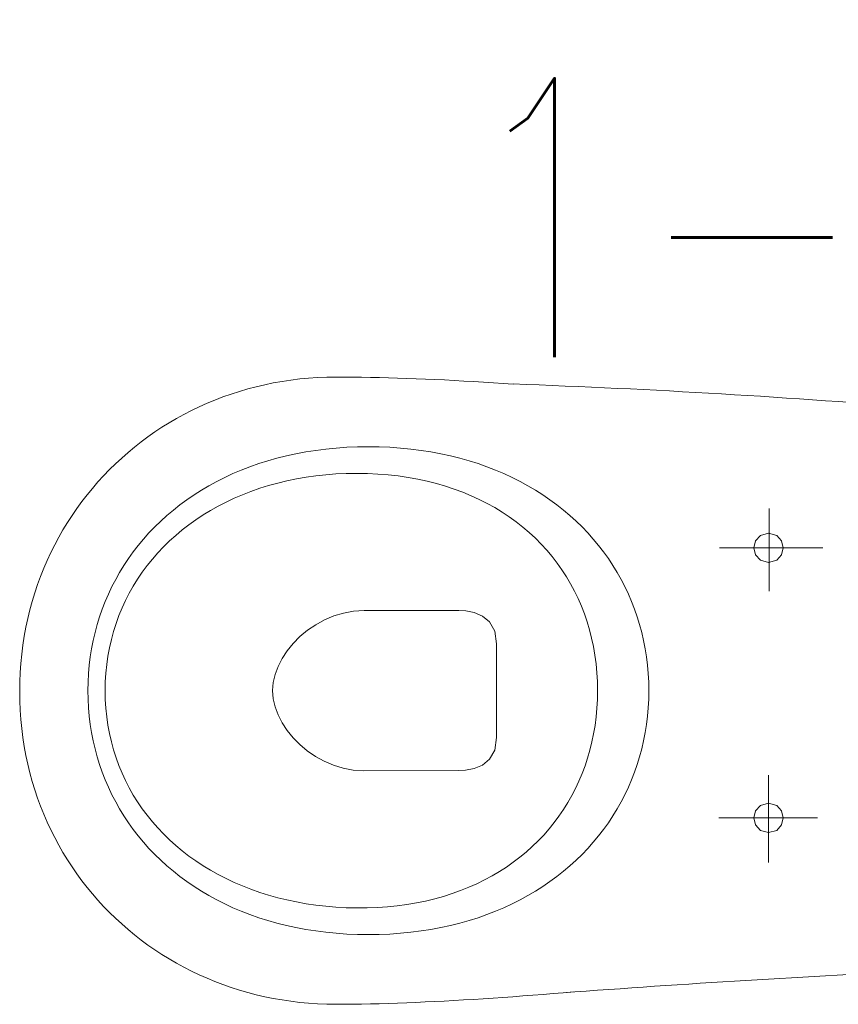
# Model space of a CAD drawing. Header units: inches. Extents: x 27484 to 71626, y -45113 to 39.
# Tile 142 of 256: x 36907 to 36954, y -34714 to -34657. Entities that reach past the tile are written whole.
import ezdxf
from ezdxf.enums import TextEntityAlignment as Align

# ---------------------------------------------------------------- set-up
doc = ezdxf.new("R2010")
doc.units = ezdxf.units.IN
doc.header["$LTSCALE"] = 50
doc.header["$MEASUREMENT"] = 0
doc.layers.add('A-ARMATURA', color=45, linetype='Continuous', lineweight=5)
for name, color, linetype in [('B-IWE', 2, 'Continuous'), ('B-IWE-KAN', 7, 'Continuous'), ('R-MET-IWE', 2, 'Continuous'), ('rz_wentylacja', 10, 'Continuous')]:
    doc.layers.add(name, color=color, linetype=linetype)
doc.styles.get("Standard").update_dxf_attribs({"font": 'romans.shx'})

# ---------------------------------------------------------------- blocks, each defined once
blk = doc.blocks.new('A$C04280096')
at = {"layer": 'A-ARMATURA'}
for p, q in [((-72.95, -212.51), (-72.95, -269.03)), ((82.03, -209.47), (82.03, -268.73)), ((-81.42, -240.48), (-80.17, -235.82)), ((-80.17, -235.82), (-77.06, -233.02)), ((-77.06, -233.02), (-73.01, -232.08)), ((-73.01, -232.08), (-68.97, -233.02)), ((-68.97, -233.02), (-65.86, -235.82)), ((-65.86, -235.82), (-64.61, -240.48)), ((73.56, -240.48), (74.8, -235.82)), ((74.8, -235.82), (77.92, -233.02)), ((77.92, -233.02), (81.96, -232.08)), ((81.96, -232.08), (86.01, -233.02)), ((86.01, -233.02), (89.12, -235.82)), ((89.12, -235.82), (90.37, -240.48)), ((-98.64, -240.47), (-48.47, -240.47)), ((-80.17, -245.15), (-81.42, -240.48)), ((-64.61, -240.49), (-65.86, -245.15)), ((-64.61, -240.48), (-64.61, -240.49)), ((57.18, -240.16), (104.61, -240.16)), ((74.8, -245.15), (73.56, -240.48)), ((90.37, -240.49), (89.12, -245.15)), ((90.37, -240.48), (90.37, -240.49)), ((-77.06, -247.95), (-80.17, -245.15)), ((-73.01, -248.89), (-77.06, -247.95)), ((-68.97, -247.95), (-73.01, -248.89)), ((-65.86, -245.15), (-68.97, -247.95)), ((77.92, -247.95), (74.8, -245.15)), ((81.96, -248.89), (77.92, -247.95)), ((86, -247.95), (81.96, -248.89)), ((89.12, -245.15), (86, -247.95)), ((-19.35, -310.5), (-24.06, -311.25)), ((-14.58, -309.92), (-19.35, -310.5)), ((-9.76, -309.5), (-14.58, -309.92)), ((-4.9, -309.25), (-9.76, -309.5)), ((0, -309.16), (-4.9, -309.25)), ((4.9, -309.25), (0, -309.16)), ((9.76, -309.5), (4.9, -309.25)), ((14.58, -309.92), (9.76, -309.5)), ((19.35, -310.5), (14.58, -309.92)), ((24.06, -311.25), (19.35, -310.5)), ((-42.38, -315.84), (-46.81, -317.38)), ((-37.89, -314.45), (-42.38, -315.84)), ((-33.34, -313.23), (-37.89, -314.45)), ((-28.73, -312.16), (-33.34, -313.23)), ((-24.06, -311.25), (-28.73, -312.16)), ((28.73, -312.16), (24.06, -311.25)), ((33.34, -313.23), (28.73, -312.16)), ((37.89, -314.45), (33.34, -313.23)), ((42.38, -315.84), (37.89, -314.45)), ((46.81, -317.38), (42.38, -315.84)), ((-55.46, -320.92), (-59.68, -322.92)), ((-51.17, -319.07), (-55.46, -320.92)), ((-46.81, -317.38), (-51.17, -319.07)), ((51.17, -319.07), (46.81, -317.38)), ((55.46, -320.92), (51.17, -319.07)), ((59.68, -322.92), (55.46, -320.92)), ((-67.89, -327.36), (-71.87, -329.8)), ((-63.82, -325.07), (-67.89, -327.36)), ((-59.68, -322.92), (-63.82, -325.07)), ((63.82, -325.07), (59.68, -322.92)), ((67.89, -327.36), (63.82, -325.07)), ((71.87, -329.8), (67.89, -327.36)), ((-75.77, -332.39), (-79.59, -335.12)), ((-71.87, -329.8), (-75.77, -332.39)), ((75.77, -332.39), (71.87, -329.8)), ((79.59, -335.12), (75.77, -332.39)), ((-83.31, -338), (-86.95, -341.01)), ((-79.59, -335.12), (-83.31, -338)), ((-10.08, -338.96), (-15.02, -339.41)), ((-5.07, -338.68), (-10.08, -338.96)), ((0, -338.59), (-5.07, -338.68)), ((5.19, -338.69), (0, -338.59)), ((10.32, -338.97), (5.19, -338.69)), ((15.37, -339.45), (10.32, -338.97)), ((83.31, -338), (79.59, -335.12)), ((86.95, -341.01), (83.31, -338)), ((-90.49, -344.16), (-93.93, -347.45)), ((-86.95, -341.01), (-90.49, -344.16)), ((-38.66, -344.28), (-43.15, -345.76)), ((-34.09, -342.96), (-38.66, -344.28)), ((-29.43, -341.81), (-34.09, -342.96)), ((-24.7, -340.84), (-29.43, -341.81)), ((-19.9, -340.03), (-24.7, -340.84)), ((-15.02, -339.41), (-19.9, -340.03)), ((20.35, -340.1), (15.37, -339.45)), ((25.25, -340.95), (20.35, -340.1)), ((30.07, -341.97), (25.25, -340.95)), ((34.81, -343.17), (30.07, -341.97)), ((39.46, -344.55), (34.81, -343.17)), ((44.03, -346.11), (39.46, -344.55)), ((90.49, -344.16), (86.95, -341.01)), ((93.93, -347.45), (90.49, -344.16)), ((-93.93, -347.45), (-97.27, -350.88)), ((-51.87, -349.23), (-56.1, -351.2)), ((-47.56, -347.41), (-51.87, -349.23)), ((-43.15, -345.76), (-47.56, -347.41)), ((48.5, -347.84), (44.03, -346.11)), ((52.88, -349.74), (48.5, -347.84)), ((57.15, -351.81), (52.88, -349.74)), ((97.27, -350.88), (93.93, -347.45)), ((-173.36, -358.21), (-172.87, -352.37)), ((-100.5, -354.44), (-103.63, -358.14)), ((-97.27, -350.88), (-100.5, -354.44)), ((-64.25, -355.64), (-68.18, -358.09)), ((-60.22, -353.34), (-64.25, -355.64)), ((-56.1, -351.2), (-60.22, -353.34)), ((61.33, -354.05), (57.15, -351.81)), ((65.4, -356.46), (61.33, -354.05)), ((100.5, -354.44), (97.27, -350.88)), ((103.63, -358.14), (100.5, -354.44)), ((-173.83, -364.03), (-173.36, -358.21)), ((-103.63, -358.14), (-106.66, -361.96)), ((-72.01, -360.7), (-75.72, -363.46)), ((-68.18, -358.09), (-72.01, -360.7)), ((69.37, -359.03), (65.4, -356.46)), ((73.22, -361.76), (69.37, -359.03)), ((106.66, -361.96), (103.63, -358.14)), ((-174.29, -369.84), (-173.83, -364.03)), ((-109.57, -365.92), (-112.36, -370)), ((-106.66, -361.96), (-109.57, -365.92)), ((-79.33, -366.37), (-82.82, -369.43)), ((-75.72, -363.46), (-79.33, -366.37)), ((76.96, -364.64), (73.22, -361.76)), ((80.59, -367.69), (76.96, -364.64)), ((109.57, -365.92), (106.66, -361.96)), ((112.36, -370), (109.57, -365.92)), ((-174.74, -375.62), (-174.29, -369.84)), ((-112.36, -370), (-115.04, -374.21)), ((-86.19, -372.63), (-89.45, -375.99)), ((-82.82, -369.43), (-86.19, -372.63)), ((84.09, -370.89), (80.59, -367.69)), ((87.47, -374.25), (84.09, -370.89)), ((115.04, -374.21), (112.36, -370)), ((-175.17, -381.39), (-174.74, -375.62)), ((-115.04, -374.21), (-117.6, -378.55)), ((-89.45, -375.99), (-92.58, -379.48)), ((90.73, -377.76), (87.47, -374.25)), ((93.86, -381.42), (90.73, -377.76)), ((117.6, -378.55), (115.04, -374.21)), ((-175.6, -387.13), (-175.17, -381.39)), ((-120.03, -383.01), (-122.34, -387.59)), ((-117.6, -378.55), (-120.03, -383.01)), ((-95.59, -383.12), (-98.46, -386.9)), ((-92.58, -379.48), (-95.59, -383.12)), ((96.85, -385.22), (93.86, -381.42)), ((120.03, -383.01), (117.6, -378.55)), ((122.34, -387.59), (120.03, -383.01)), ((-176, -392.84), (-175.6, -387.13)), ((-122.34, -387.59), (-124.52, -392.3)), ((-98.46, -386.9), (-101.21, -390.81)), ((99.71, -389.17), (96.85, -385.22)), ((102.43, -393.27), (99.71, -389.17)), ((124.52, -392.3), (122.34, -387.59)), ((175.96, -386.92), (176.34, -392.64)), ((-176.4, -398.53), (-176, -392.84)), ((-124.52, -392.3), (-126.57, -397.12)), ((-103.82, -394.86), (-106.29, -399.05)), ((-101.21, -390.81), (-103.82, -394.86)), ((105.01, -397.5), (102.43, -393.27)), ((126.57, -397.12), (124.52, -392.3)), ((176.34, -392.64), (176.7, -398.34)), ((-176.77, -404.18), (-176.4, -398.53)), ((-126.57, -397.12), (-128.49, -402.06)), ((-106.29, -399.05), (-108.62, -403.37)), ((-39.28, -400.49), (-42.7, -404.65)), ((-34.11, -397.56), (-39.28, -400.49)), ((-26.84, -396.45), (-34.11, -397.56)), ((-2.06, -396.45), (-26.84, -396.45)), ((26.95, -396.45), (-2.06, -396.45)), ((34.23, -397.56), (26.95, -396.45)), ((39.4, -400.49), (34.23, -397.56)), ((42.81, -404.62), (39.4, -400.49)), ((107.45, -401.88), (105.01, -397.5)), ((128.49, -402.06), (126.57, -397.12)), ((176.7, -398.34), (177.04, -404.01)), ((-177.13, -409.8), (-176.77, -404.18)), ((-128.49, -402.06), (-130.27, -407.12)), ((-108.62, -403.37), (-110.8, -407.82)), ((-42.7, -404.65), (-44.69, -409.42)), ((44.81, -409.36), (42.81, -404.62)), ((109.74, -406.39), (107.45, -401.88)), ((111.87, -411.04), (109.74, -406.39)), ((130.27, -407.12), (128.49, -402.06)), ((177.04, -404.01), (177.37, -409.64)), ((-177.47, -415.39), (-177.13, -409.8)), ((-131.9, -412.29), (-133.4, -417.57)), ((-130.27, -407.12), (-131.9, -412.29)), ((-112.84, -412.39), (-114.73, -417.1)), ((-110.8, -407.82), (-112.84, -412.39)), ((-44.69, -409.42), (-45.63, -414.21)), ((45.75, -414.09), (44.81, -409.36)), ((113.86, -415.82), (111.87, -411.04)), ((131.9, -412.29), (130.27, -407.12)), ((133.4, -417.57), (131.9, -412.29)), ((177.37, -409.64), (177.68, -415.24)), ((-177.79, -420.94), (-177.47, -415.39)), ((-133.4, -417.57), (-134.75, -422.97)), ((-114.73, -417.1), (-116.46, -421.93)), ((-45.63, -414.21), (-45.84, -418.41)), ((45.97, -418.21), (45.75, -414.09)), ((115.69, -420.74), (113.86, -415.82)), ((134.75, -422.97), (133.4, -417.57)), ((177.68, -415.24), (177.98, -420.8)), ((-178.1, -426.45), (-177.79, -420.94)), ((-134.75, -422.97), (-135.95, -428.48)), ((-116.46, -421.93), (-118.04, -426.88)), ((-45.84, -418.41), (-45.97, -472.78)), ((45.97, -472.5), (45.97, -418.21)), ((117.36, -425.78), (115.69, -420.74)), ((135.95, -428.48), (134.75, -422.97)), ((177.98, -420.8), (178.26, -426.32)), ((-178.38, -431.91), (-178.1, -426.45)), ((-135.95, -428.48), (-137, -434.1)), ((-118.04, -426.88), (-119.46, -431.95)), ((118.86, -430.95), (117.36, -425.78)), ((137, -434.1), (135.95, -428.48)), ((178.26, -426.32), (178.52, -431.8)), ((-178.64, -437.34), (-178.38, -431.91)), ((-137, -434.1), (-137.9, -439.82)), ((-119.46, -431.95), (-120.71, -437.15)), ((120.2, -436.25), (118.86, -430.95)), ((137.9, -439.82), (137, -434.1)), ((178.52, -431.8), (178.76, -437.24)), ((-178.89, -442.71), (-178.64, -437.34)), ((-137.9, -439.82), (-138.64, -445.65)), ((-120.71, -437.15), (-121.8, -442.46)), ((121.37, -441.67), (120.2, -436.25)), ((138.64, -445.65), (137.9, -439.82)), ((178.76, -437.24), (178.98, -442.63)), ((-179.1, -448.04), (-178.89, -442.71)), ((-138.64, -445.65), (-139.22, -451.58)), ((-121.8, -442.46), (-122.72, -447.88)), ((122.37, -447.21), (121.37, -441.67)), ((139.22, -451.58), (138.64, -445.65)), ((178.98, -442.63), (179.18, -447.97)), ((-179.3, -453.32), (-179.1, -448.04)), ((-139.22, -451.58), (-139.64, -457.62)), ((-122.72, -447.88), (-123.47, -453.42)), ((123.2, -452.88), (122.37, -447.21)), ((139.64, -457.62), (139.22, -451.58)), ((179.18, -447.97), (179.36, -453.26)), ((-179.47, -458.55), (-179.3, -453.32)), ((-139.64, -457.62), (-139.89, -463.76)), ((-123.47, -453.42), (-124.05, -459.07)), ((123.84, -458.66), (123.2, -452.88)), ((139.89, -463.76), (139.64, -457.62)), ((179.36, -453.26), (179.52, -458.49)), ((-179.62, -463.72), (-179.47, -458.55)), ((-124.05, -459.07), (-124.44, -464.83)), ((124.31, -464.55), (123.84, -458.66)), ((179.52, -458.49), (179.65, -463.67)), ((-179.84, -473.89), (-179.74, -468.83)), ((-179.74, -468.83), (-179.62, -463.72)), ((-139.89, -463.76), (-139.97, -469.99)), ((-124.44, -464.83), (-124.66, -470.71)), ((124.59, -470.56), (124.31, -464.55)), ((139.97, -469.99), (139.89, -463.76)), ((179.65, -463.67), (179.76, -468.8)), ((179.76, -468.8), (179.85, -473.86)), ((-179.91, -478.88), (-179.84, -473.89)), ((-139.97, -469.99), (-139.89, -476.23)), ((-139.97, -469.99), (-139.97, -469.99)), ((-124.66, -470.71), (-124.69, -476.68)), ((-45.97, -472.78), (-45.58, -478.69)), ((45.6, -478.45), (45.97, -472.5)), ((45.97, -472.5), (45.97, -472.5)), ((124.69, -476.68), (124.59, -470.56)), ((139.89, -476.23), (139.97, -469.99)), ((139.97, -469.99), (139.97, -469.99)), ((179.85, -473.86), (179.92, -478.86)), ((-179.95, -483.81), (-179.91, -478.88)), ((-139.89, -476.23), (-139.64, -482.37)), ((-124.69, -476.68), (-124.54, -482.67)), ((-124.69, -476.68), (-124.69, -476.68)), ((-45.58, -478.69), (-44.5, -484.45)), ((44.55, -484.25), (45.6, -478.45)), ((124.6, -482.67), (124.69, -476.68)), ((124.69, -476.68), (124.69, -476.68)), ((139.64, -482.37), (139.89, -476.23)), ((179.92, -478.86), (179.95, -483.8)), ((-179.97, -488.67), (-179.95, -483.81)), ((-139.64, -482.37), (-139.22, -488.41)), ((-124.54, -482.67), (-124.21, -488.57)), ((-44.5, -484.45), (-42.8, -490)), ((42.86, -489.83), (44.55, -484.25)), ((124.33, -488.57), (124.6, -482.67)), ((139.22, -488.41), (139.64, -482.37)), ((179.95, -483.8), (179.97, -488.67)), ((-179.9, -493.91), (-179.97, -488.67)), ((-139.22, -488.41), (-138.64, -494.34)), ((-124.21, -488.57), (-123.72, -494.38)), ((-42.8, -490), (-40.54, -495.31)), ((40.6, -495.17), (42.86, -489.83)), ((123.88, -494.38), (124.33, -488.57)), ((138.64, -494.34), (139.22, -488.41)), ((179.97, -488.67), (179.9, -493.91)), ((-179.69, -499.11), (-179.9, -493.91)), ((-138.64, -494.34), (-137.9, -500.17)), ((-123.72, -494.38), (-123.06, -500.1)), ((-40.54, -495.31), (-37.77, -500.33)), ((37.83, -500.22), (40.6, -495.17)), ((123.27, -500.1), (123.88, -494.38)), ((137.9, -500.17), (138.64, -494.34)), ((179.9, -493.91), (179.69, -499.11)), ((-179.34, -504.28), (-179.69, -499.11)), ((-137.9, -500.17), (-137, -505.89)), ((-123.06, -500.1), (-122.24, -505.72)), ((-37.77, -500.33), (-34.56, -505.01)), ((34.62, -504.92), (37.83, -500.22)), ((122.48, -505.72), (123.27, -500.1)), ((137, -505.89), (137.9, -500.17)), ((179.69, -499.11), (179.33, -504.28)), ((-178.86, -509.4), (-179.34, -504.28)), ((-137, -505.89), (-135.95, -511.51)), ((-122.24, -505.72), (-121.25, -511.25)), ((-34.56, -505.01), (-30.96, -509.31)), ((31.01, -509.24), (34.62, -504.92)), ((121.53, -511.25), (122.48, -505.72)), ((135.95, -511.51), (137, -505.89)), ((179.33, -504.28), (178.85, -509.4)), ((-178.24, -514.48), (-178.86, -509.4)), ((-135.95, -511.51), (-134.75, -517.02)), ((-121.25, -511.25), (-120.1, -516.68)), ((-30.96, -509.31), (-27.04, -513.18)), ((-27.04, -513.18), (-22.85, -516.58)), ((22.88, -516.55), (27.08, -513.13)), ((27.08, -513.13), (31.01, -509.24)), ((120.41, -516.68), (121.53, -511.25)), ((134.75, -517.02), (135.95, -511.51)), ((178.85, -509.4), (178.22, -514.48)), ((-177.49, -519.52), (-178.24, -514.48)), ((-176.61, -524.51), (-177.49, -519.52)), ((-134.75, -517.02), (-133.4, -522.41)), ((-120.1, -516.68), (-118.8, -522)), ((-22.85, -516.58), (-18.45, -519.47)), ((-18.45, -519.47), (-13.91, -521.79)), ((13.92, -521.78), (18.47, -519.45)), ((18.47, -519.45), (22.88, -516.55)), ((119.13, -522), (120.41, -516.68)), ((133.4, -522.41), (134.75, -517.02)), ((177.46, -519.52), (176.57, -524.51)), ((178.22, -514.48), (177.46, -519.52)), ((-175.6, -529.45), (-176.61, -524.51)), ((-133.4, -522.41), (-131.9, -527.7)), ((-118.8, -522), (-117.34, -527.21)), ((-13.91, -521.79), (-9.28, -523.5)), ((-9.28, -523.5), (-4.62, -524.57)), ((-4.62, -524.57), (0, -524.93)), ((0, -524.93), (4.62, -524.56)), ((4.62, -524.56), (9.29, -523.5)), ((9.29, -523.5), (13.92, -521.78)), ((117.69, -527.21), (119.13, -522)), ((131.9, -527.7), (133.4, -522.41)), ((176.57, -524.51), (175.55, -529.45)), ((-174.46, -534.34), (-175.6, -529.45)), ((-131.9, -527.7), (-130.27, -532.87)), ((-117.34, -527.21), (-115.73, -532.32)), ((116.1, -532.32), (117.69, -527.21)), ((130.27, -532.87), (131.9, -527.7)), ((175.55, -529.45), (174.4, -534.34)), ((-173.19, -539.18), (-174.46, -534.34)), ((-130.27, -532.87), (-128.49, -537.93)), ((-115.73, -532.32), (-113.97, -537.32)), ((114.35, -537.32), (116.1, -532.32)), ((128.49, -537.93), (130.27, -532.87)), ((174.4, -534.34), (173.12, -539.18)), ((-171.8, -543.97), (-173.19, -539.18)), ((-128.49, -537.93), (-126.57, -542.87)), ((-113.97, -537.32), (-112.07, -542.2)), ((-112.07, -542.2), (-110.02, -546.96)), ((110.41, -546.96), (112.46, -542.2)), ((112.46, -542.2), (114.35, -537.32)), ((126.57, -542.87), (128.49, -537.93)), ((173.12, -539.18), (171.72, -543.97)), ((-170.29, -548.7), (-171.8, -543.97)), ((-126.57, -542.87), (-124.52, -547.69)), ((-124.52, -547.69), (-122.34, -552.4)), ((-110.02, -546.96), (-107.83, -551.6)), ((108.23, -551.6), (110.41, -546.96)), ((122.34, -552.4), (124.52, -547.69)), ((124.52, -547.69), (126.57, -542.87)), ((171.72, -543.97), (170.19, -548.7)), ((-168.66, -553.37), (-170.29, -548.7)), ((-166.9, -557.98), (-168.66, -553.37)), ((-122.34, -552.4), (-120.03, -556.98)), ((-107.83, -551.6), (-105.51, -556.12)), ((105.9, -556.12), (108.23, -551.6)), ((120.03, -556.98), (122.34, -552.4)), ((168.54, -553.37), (166.77, -557.98)), ((170.19, -548.7), (168.54, -553.37)), ((-165.03, -562.53), (-166.9, -557.98)), ((-120.03, -556.98), (-117.6, -561.44)), ((-105.51, -556.12), (-103.04, -560.51)), ((103.43, -560.51), (105.9, -556.12)), ((117.6, -561.44), (120.03, -556.98)), ((166.77, -557.98), (164.88, -562.53)), ((-163.04, -567.01), (-165.03, -562.53)), ((-117.6, -561.44), (-115.04, -565.77)), ((-103.04, -560.51), (-100.45, -564.77)), ((-100.45, -564.77), (-97.72, -568.9)), ((98.09, -568.9), (100.83, -564.77)), ((100.83, -564.77), (103.43, -560.51)), ((115.04, -565.77), (117.6, -561.44)), ((164.88, -562.53), (162.87, -567.01)), ((-160.93, -571.42), (-163.04, -567.01)), ((-115.04, -565.77), (-112.36, -569.99)), ((-112.36, -569.99), (-109.57, -574.07)), ((-97.72, -568.9), (-94.87, -572.9)), ((95.23, -572.9), (98.09, -568.9)), ((109.57, -574.07), (112.36, -569.99)), ((112.36, -569.99), (115.04, -565.77)), ((162.87, -567.01), (160.75, -571.42)), ((-158.71, -575.77), (-160.93, -571.42)), ((-156.38, -580.05), (-158.71, -575.77)), ((-109.57, -574.07), (-106.66, -578.03)), ((-94.87, -572.9), (-91.89, -576.75)), ((92.23, -576.75), (95.23, -572.9)), ((106.66, -578.03), (109.57, -574.07)), ((158.51, -575.77), (156.16, -580.05)), ((160.75, -571.42), (158.51, -575.77)), ((-153.94, -584.25), (-156.38, -580.05)), ((-106.66, -578.03), (-103.63, -581.85)), ((-103.63, -581.85), (-100.5, -585.55)), ((-91.89, -576.75), (-88.79, -580.47)), ((-88.79, -580.47), (-85.56, -584.04)), ((85.88, -584.04), (89.12, -580.47)), ((89.12, -580.47), (92.23, -576.75)), ((100.5, -585.55), (103.63, -581.85)), ((103.63, -581.85), (106.66, -578.03)), ((156.16, -580.05), (153.69, -584.25)), ((-151.39, -588.38), (-153.94, -584.25)), ((-100.5, -585.55), (-97.27, -589.11)), ((-85.56, -584.04), (-82.22, -587.47)), ((-82.22, -587.47), (-78.77, -590.75)), ((79.05, -590.75), (82.52, -587.47)), ((82.52, -587.47), (85.88, -584.04)), ((97.27, -589.11), (100.5, -585.55)), ((153.69, -584.25), (151.12, -588.38)), ((-148.73, -592.43), (-151.39, -588.38)), ((-145.96, -596.41), (-148.73, -592.43)), ((-97.27, -589.11), (-93.93, -592.53)), ((-93.93, -592.53), (-90.49, -595.82)), ((-78.77, -590.75), (-75.2, -593.87)), ((75.46, -593.87), (79.05, -590.75)), ((90.49, -595.82), (93.93, -592.53)), ((93.93, -592.53), (97.27, -589.11)), ((148.44, -592.43), (145.66, -596.41)), ((151.12, -588.38), (148.44, -592.43)), ((-143.09, -600.3), (-145.96, -596.41)), ((-90.49, -595.82), (-86.95, -598.98)), ((-75.2, -593.87), (-71.53, -596.84)), ((-71.53, -596.84), (-67.75, -599.66)), ((67.96, -599.66), (71.77, -596.84)), ((71.77, -596.84), (75.46, -593.87)), ((86.95, -598.98), (90.49, -595.82)), ((145.66, -596.41), (142.77, -600.3)), ((-140.12, -604.11), (-143.09, -600.3)), ((-137.05, -607.83), (-140.12, -604.11)), ((-86.95, -598.98), (-83.31, -601.99)), ((-83.31, -601.99), (-79.59, -604.86)), ((-67.75, -599.66), (-63.86, -602.31)), ((-63.86, -602.31), (-59.87, -604.8)), ((60.05, -604.8), (64.06, -602.31)), ((64.06, -602.31), (67.96, -599.66)), ((79.59, -604.86), (83.31, -601.99)), ((83.31, -601.99), (86.95, -598.98)), ((139.77, -604.11), (136.68, -607.83)), ((142.77, -600.3), (139.77, -604.11)), ((-133.88, -611.47), (-137.05, -607.83)), ((-79.59, -604.86), (-75.77, -607.6)), ((-75.77, -607.6), (-71.87, -610.18)), ((-59.87, -604.8), (-55.79, -607.12)), ((-55.79, -607.12), (-51.6, -609.27)), ((-51.6, -609.27), (-47.33, -611.25)), ((47.44, -611.25), (51.74, -609.27)), ((51.74, -609.27), (55.94, -607.12)), ((55.94, -607.12), (60.05, -604.8)), ((71.87, -610.18), (75.77, -607.6)), ((75.77, -607.6), (79.59, -604.86)), ((136.68, -607.83), (133.49, -611.47)), ((-130.61, -615.02), (-133.88, -611.47)), ((-127.25, -618.47), (-130.61, -615.02)), ((-71.87, -610.18), (-67.89, -612.63)), ((-67.89, -612.63), (-63.82, -614.92)), ((-63.82, -614.92), (-59.68, -617.07)), ((-47.33, -611.25), (-42.96, -613.06)), ((-42.96, -613.06), (-38.51, -614.68)), ((-38.51, -614.68), (-33.96, -616.13)), ((34.03, -616.13), (38.58, -614.68)), ((38.58, -614.68), (43.06, -613.06)), ((43.06, -613.06), (47.44, -611.25)), ((59.68, -617.07), (63.82, -614.92)), ((63.82, -614.92), (67.89, -612.63)), ((67.89, -612.63), (71.87, -610.18)), ((130.19, -615.02), (126.81, -618.47)), ((133.49, -611.47), (130.19, -615.02)), ((-123.79, -621.84), (-127.25, -618.47)), ((-59.68, -617.07), (-55.46, -619.07)), ((-55.46, -619.07), (-51.17, -620.92)), ((-51.17, -620.92), (-46.81, -622.61)), ((-33.96, -616.13), (-29.34, -617.39)), ((-29.34, -617.39), (-24.64, -618.47)), ((-24.64, -618.47), (-19.85, -619.36)), ((-19.85, -619.36), (-15, -620.05)), ((-15, -620.05), (-10.07, -620.55)), ((-10.07, -620.55), (-5.07, -620.85)), ((-5.07, -620.85), (0, -620.96)), ((0, -620.96), (5.07, -620.85)), ((0, -620.96), (0, -620.96)), ((5.07, -620.85), (10.07, -620.55)), ((10.07, -620.55), (15.01, -620.05)), ((15.01, -620.05), (19.88, -619.36)), ((19.88, -619.36), (24.67, -618.47)), ((24.67, -618.47), (29.39, -617.39)), ((29.39, -617.39), (34.03, -616.13)), ((46.81, -622.61), (51.17, -620.92)), ((51.17, -620.92), (55.46, -619.07)), ((55.46, -619.07), (59.68, -617.07)), ((126.81, -618.47), (123.32, -621.84)), ((-120.23, -625.1), (-123.79, -621.84)), ((-116.59, -628.27), (-120.23, -625.1)), ((-46.81, -622.61), (-42.38, -624.15)), ((-42.38, -624.15), (-37.89, -625.53)), ((-37.89, -625.53), (-33.34, -626.76)), ((-33.34, -626.76), (-28.73, -627.83)), ((28.73, -627.83), (33.34, -626.76)), ((33.34, -626.76), (37.89, -625.53)), ((37.89, -625.53), (42.38, -624.15)), ((42.38, -624.15), (46.81, -622.61)), ((119.75, -625.1), (116.08, -628.27)), ((123.32, -621.84), (119.75, -625.1)), ((-112.85, -631.35), (-116.59, -628.27)), ((-109.03, -634.32), (-112.85, -631.35)), ((-28.73, -627.83), (-24.06, -628.74)), ((-24.06, -628.74), (-19.35, -629.49)), ((-19.35, -629.49), (-14.58, -630.07)), ((-14.58, -630.07), (-9.76, -630.49)), ((-9.76, -630.49), (-4.9, -630.74)), ((-4.9, -630.74), (0, -630.82)), ((0, -630.82), (4.9, -630.74)), ((0, -630.82), (0, -630.82)), ((4.9, -630.74), (9.76, -630.49)), ((9.76, -630.49), (14.58, -630.07)), ((14.58, -630.07), (19.35, -629.49)), ((19.35, -629.49), (24.06, -628.74)), ((24.06, -628.74), (28.73, -627.83)), ((112.33, -631.35), (108.48, -634.32)), ((116.08, -628.27), (112.33, -631.35)), ((-105.12, -637.18), (-109.03, -634.32)), ((-101.13, -639.94), (-105.12, -637.18)), ((104.55, -637.18), (100.53, -639.94)), ((108.48, -634.32), (104.55, -637.18)), ((-97.05, -642.6), (-101.13, -639.94)), ((-92.89, -645.14), (-97.05, -642.6)), ((96.44, -642.6), (92.26, -645.14)), ((100.53, -639.94), (96.44, -642.6)), ((-88.65, -647.58), (-92.89, -645.14)), ((-84.33, -649.89), (-88.65, -647.58)), ((88, -647.58), (83.66, -649.89)), ((92.26, -645.14), (88, -647.58)), ((-79.94, -652.1), (-84.33, -649.89)), ((-75.47, -654.18), (-79.94, -652.1)), ((-70.92, -656.15), (-75.47, -654.18)), ((74.76, -654.18), (70.2, -656.15)), ((79.25, -652.1), (74.76, -654.18)), ((83.66, -649.89), (79.25, -652.1)), ((-66.31, -657.99), (-70.92, -656.15)), ((-61.62, -659.71), (-66.31, -657.99)), ((-56.86, -661.31), (-61.62, -659.71)), ((60.86, -659.71), (56.09, -661.31)), ((65.56, -657.99), (60.86, -659.71)), ((70.2, -656.15), (65.56, -657.99)), ((-52.04, -662.77), (-56.86, -661.31)), ((-47.15, -664.11), (-52.04, -662.77)), ((-42.19, -665.32), (-47.15, -664.11)), ((-37.17, -666.39), (-42.19, -665.32)), ((-32.1, -667.32), (-37.17, -666.39)), ((36.35, -666.39), (31.26, -667.32)), ((41.38, -665.32), (36.35, -666.39)), ((46.35, -664.11), (41.38, -665.32)), ((51.25, -662.77), (46.35, -664.11)), ((56.09, -661.31), (51.25, -662.77)), ((-26.96, -668.12), (-32.1, -667.32)), ((-21.76, -668.77), (-26.96, -668.12)), ((-16.51, -669.29), (-21.76, -668.77)), ((-11.2, -669.66), (-16.51, -669.29)), ((-5.84, -669.88), (-11.2, -669.66)), ((-0.43, -669.95), (-5.84, -669.88)), ((4.98, -669.88), (-0.43, -669.95)), ((10.35, -669.66), (4.98, -669.88)), ((15.66, -669.29), (10.35, -669.66)), ((20.92, -668.77), (15.66, -669.29)), ((26.12, -668.12), (20.92, -668.77)), ((31.26, -667.32), (26.12, -668.12))]:
    blk.add_line(p, q, dxfattribs=at)
at = {"layer": 'A-ARMATURA', "linetype": 'Continuous'}
for centre, radius, start, end in [((-8576.26, 264.4), 8425.94, 355.762455, 357.188478), ((-5010.96, -574.67), 5190.32, 2.07305, 4.71198)]:
    blk.add_arc(centre, radius, start, end, dxfattribs=at)
blk = doc.blocks.new('IWE0W')
at = {"layer": 'B-IWE-KAN'}
blk.add_lwpolyline([(0.8536, 0.8536, -1), (0.1464, 0.1464), (0.8536, 0.8536, 1), (0.1464, 0.1464)], format="xyb", dxfattribs=at)
blk = doc.blocks.new('IWE0W011')
at = {"layer": 'B-IWE'}
blk.add_lwpolyline([(0, 0), (25, 0), (25, 25), (0, 25), (0, 0)], dxfattribs=at)
at = {"xscale": 15, "yscale": 15, "zscale": 15}
blk.add_blockref('IWE0W', (5, 5), dxfattribs=at)
at = {"layer": 'R-MET-IWE', "width": 0.75}
blk.add_attdef('NR', text='', height=9.5, dxfattribs=at).set_placement((12.5, 37), align=Align.MIDDLE)

msp = doc.modelspace()

# ---------------------------------------------------------------- block references
at = {"layer": 'A-ARMATURA', "lineweight": -3, "xscale": -0.09999999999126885, "yscale": 0.09999999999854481, "zscale": 0.09999999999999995, "rotation": 270}
msp.add_blockref('A$C04280096', (36974.48246, -34695.56607), dxfattribs=at)
at = {"layer": 'rz_wentylacja'}
ref = msp.add_blockref('IWE0W011', (36999.48246, -34657.06607), dxfattribs=dict(at, xscale=-1, rotation=90))
ref.add_attrib('NR', '1->', (36932.50581, -34676.42177), dxfattribs={"layer": 'R-MET-IWE', "height": 16, "width": 0.75})

doc.saveas('drawing.dxf')
